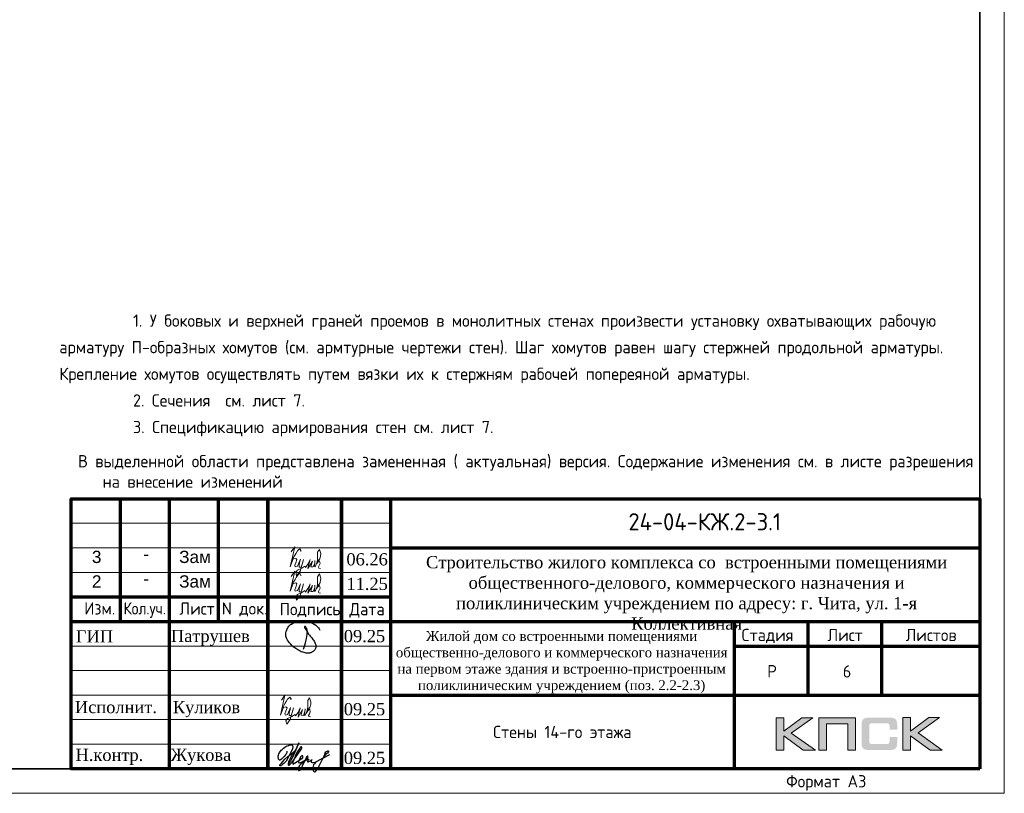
# Model space of a CAD drawing. Header units: millimetres. Extents: x 247266 to 730847, y -636031 to 10052.
# Tile 127 of 196: x 472267 to 492318, y -267502 to -251744. Entities that reach past the tile are written whole.
import ezdxf
from ezdxf.enums import TextEntityAlignment as Align

# ---------------------------------------------------------------- set-up
doc = ezdxf.new("R2010")
doc.units = ezdxf.units.MM
for name, color, linetype in [('PDF7_Text', 7, 'Continuous'), ('PDF8_Text', 7, 'Continuous'), ('Исправления', 1, 'Continuous'), ('РАЗМЕРЫ', 7, 'Continuous'), ('Рамка печать', 7, 'Continuous'), ('ТОЛСТЫЕ_ОСНОВНЫЕ', 7, 'Continuous')]:
    doc.layers.add(name, color=color, linetype=linetype)
for name, color, linetype, lineweight in [('Выноски', 7, 'Continuous', 20), ('размер', 7, 'Continuous', 25), ('Рамка', 7, 'Continuous', 70), ('Текст', 7, 'Continuous', 25), ('ТОНКИЕ', 7, 'Continuous', 9)]:
    doc.layers.add(name, color=color, linetype=linetype, lineweight=lineweight)
doc.styles.add('PDF Times New Roman', font='times.ttf')
doc.styles.get("Standard").update_dxf_attribs({"font": 'arial.ttf'})
doc.styles.add('style1', font='GOST_Common.ttf', dxfattribs={"height": 500})
doc.styles.add('ГОСТ', font='GOST_Common.ttf')

# ---------------------------------------------------------------- blocks, each defined once
blk = doc.blocks.new('11')
at = {"layer": 'Выноски'}
for p, q in [((47962, 66737), (47989, 66781)), ((47989, 66781), (48016, 66806)), ((48016, 66806), (48038, 66823)), ((48038, 66823), (48060, 66786)), ((48060, 66786), (48058, 66769)), ((47885, 66608), (47944, 66700)), ((47944, 66700), (47962, 66737))]:
    blk.add_line(p, q, dxfattribs=at)
blk.add_lwpolyline([(47863, 66761), (47937, 66865), (47843, 66458), (47885, 66564), (47905, 66616), (47954, 66628), (47979, 66606), (47957, 66539), (47937, 66487), (47947, 66458), (47991, 66470), (48051, 66611), (48041, 66569), (48023, 66505), (48023, 66448), (48065, 66448), (48090, 66529), (48110, 66608), (48043, 66369), (47972, 66275), (47954, 66344), (47991, 66389), (48078, 66431), (48142, 66470), (48154, 66441), (48204, 66512), (48246, 66606), (48209, 66455), (48204, 66418), (48295, 66574), (48265, 66463), (48265, 66455), (48312, 66453), (48342, 66529), (48347, 66584), (48337, 66465), (48349, 66453), (48401, 66569), (48443, 66616), (48461, 66678), (48466, 66727), (48436, 66811), (48399, 66754), (48399, 66618), (48389, 66549), (48374, 66507), (48416, 66564), (48441, 66576), (48451, 66524), (48433, 66482), (48419, 66453), (48424, 66428), (48458, 66421)], dxfattribs=at)
blk = doc.blocks.new('яяя')
at = {"lineweight": 30}
for points in [[(345424, 110432), (345425, 110410), (345424, 110397), (345417, 110379), (345406, 110350), (345390, 110319), (345357, 110275), (345310, 110221), (345265, 110176), (345198, 110110), (345161, 110077), (345133, 110066), (345116, 110066), (345102, 110075), (345090, 110091), (345082, 110115), (345074, 110146), (345066, 110182), (345064, 110206), (345067, 110234), (345077, 110278), (345095, 110320), (345114, 110361), (345134, 110395), (345159, 110428), (345195, 110469), (345228, 110506), (345284, 110560), (345331, 110595), (345379, 110625), (345435, 110648), (345486, 110670), (345532, 110686), (345573, 110696), (345605, 110698), (345621, 110695), (345635, 110687), (345648, 110671), (345656, 110649), (345659, 110625), (345659, 110583), (345656, 110553), (345647, 110523), (345635, 110489), (345387, 110033), (345349, 109985), (345311, 109948), (345247, 109889), (345209, 109858), (345192, 109844), (345180, 109837), (345157, 109833), (345150, 109835), (345140, 109842), (345135, 109856), (345138, 109881), (345148, 109892), (345183, 109930), (345267, 110024), (345343, 110105), (345455, 110213), (345617, 110343), (345775, 110456), (345811, 110526), (345838, 110607), (345890, 110740), (345902, 110771), (345698, 110295), (345672, 110226), (345626, 110132), (345572, 110032), (345518, 109953), (345481, 109918), (345497, 110001), (345567, 110147), (345655, 110301), (345760, 110442)], [(345481, 109918), (345476, 109896), (345475, 109874), (345485, 109861), (345506, 109866), (345539, 109891), (345632, 109983), (345968, 110450), (346022, 110527), (346029, 110560), (346027, 110579), (346026, 110590), (346010, 110605), (345993, 110609), (345975, 110601), (345962, 110584), (345954, 110562), (345857, 110421), (345783, 110292), (345741, 110183), (345701, 110079), (345665, 109985), (345660, 109952), (345666, 109929), (345669, 109915), (345682, 109910), (345702, 109914), (345735, 109941), (345846, 110007), (346065, 110160), (346075, 110193), (346070, 110217), (346066, 110236), (346052, 110241), (346030, 110241), (346007, 110228), (345978, 110203), (345960, 110164), (345892, 110010), (345895, 109986), (345904, 109966), (345925, 109964), (345969, 109968), (346045, 110000), (346218, 110114), (346261, 110154), (346280, 110184), (346282, 110210), (346278, 110225), (346263, 110229), (346241, 110222), (346220, 110198), (346162, 110049), (345989, 109904), (345932, 109849), (345906, 109805), (345891, 109739), (345890, 109690), (345899, 109652), (345924, 109647), (345956, 109655), (345980, 109674), (346058, 109838), (346158, 110046), (346261, 110098), (346314, 110120), (346292, 110079), (346269, 110036), (346261, 110008), (346267, 109998), (346293, 109998), (346363, 110039), (346445, 110095), (346421, 110068), (346414, 110040), (346407, 110011), (346416, 109990), (346466, 109972), (346509, 109977), (346574, 109984), (347172, 110293)], [(346586, 109971), (346543, 109917), (346509, 109873), (346489, 109825), (346475, 109767), (346472, 109710), (346478, 109675), (346485, 109641), (346501, 109621), (346517, 109602), (346542, 109589), (346568, 109592), (346605, 109620), (346680, 109731), (346736, 109842), (346865, 110115), (346962, 110290), (346969, 110318), (346979, 110360), (347013, 110403), (347056, 110434), (347091, 110450), (347109, 110450), (347121, 110434), (347115, 110405), (347072, 110355), (347012, 110307), (346924, 110222)]]:
    blk.add_lwpolyline(points, dxfattribs=at)
blk = doc.blocks.new('Патрушев')
at = {"color": 5, "lineweight": 25}
blk.add_lwpolyline([(58.5, -35.09), (59.7, -31.98), (60.22, -29.81), (60.47, -28.76), (60.76, -27.56), (61.06, -26.32), (61.37, -24.67), (61.64, -22.98), (61.77, -21.63), (61.83, -20.46), (61.74, -19.5), (61.5, -18.56), (61.27, -17.93), (60.96, -17.34), (60.63, -16.86), (60.45, -16.66), (60.39, -16.62), (60.25, -16.53), (60.03, -16.42), (59.74, -16.36), (59.56, -16.39), (59.41, -16.5), (59.32, -16.73), (59.32, -16.96), (59.41, -17.15), (61.8, -21.04), (63.12, -22.91), (63.7, -23.61), (64.53, -24.59), (65.48, -25.87), (66.43, -27.07), (66.87, -27.73), (67.42, -28.44), (67.68, -28.93), (68, -29.52), (68.38, -30.41), (68.65, -31), (68.82, -31.71), (68.89, -32.2), (68.93, -32.68), (68.9, -33.35), (68.81, -33.79), (68.57, -34.59), (68.27, -35.18), (67.92, -35.7), (67.56, -36.23), (66.92, -36.75), (66.44, -37.14), (65.93, -37.49), (65.34, -37.85), (64.79, -38.12), (64.12, -38.33), (63.56, -38.4), (62.54, -38.51), (61.58, -38.47), (60.89, -38.38), (60.1, -38.27), (59.25, -38.05), (58.41, -37.75), (57.66, -37.55), (56.61, -37.27), (55.88, -36.92), (54.92, -36.35), (53.85, -35.72), (53.05, -35.25), (52.17, -34.73), (51.27, -34.08), (50.13, -33.27), (49.09, -32.31), (47.96, -31.09), (47.07, -29.92), (46.05, -28.68), (45.23, -27.65), (44.74, -26.54), (44.28, -25.09), (44.05, -24.29), (43.98, -23.29), (43.94, -22.47), (43.99, -21.49), (44.18, -20.57), (44.46, -19.97), (44.74, -19.1), (45.02, -18.24), (45.49, -17.42), (45.85, -16.92), (46.39, -16.14), (46.99, -15.53), (47.83, -14.81), (48.65, -14.29), (49.43, -13.79), (50.53, -13.27), (51.57, -12.89), (52.65, -12.48), (54.17, -12.1), (55.44, -11.87), (56.95, -11.79), (58.35, -11.79), (59.63, -11.91), (61, -12.05), (62.71, -12.35), (64.46, -12.88), (66.16, -13.58), (67.55, -14.27), (68.88, -15.13), (70.02, -16.25), (71.14, -17.49), (71.67, -18.26), (72.28, -19.27)], dxfattribs=at)
blk = doc.blocks.new('штамп кж1.1')
at = {"layer": 'Рамка печать', "lineweight": 20}
h = blk.add_hatch(color=0, dxfattribs=at)
h.paths.add_polyline_path([(419458, -85094), (419234, -85094), (418867, -85370), (418867, -85094), (418712, -85094), (418712, -85757), (418867, -85757), (418867, -85466), (419264, -85757), (419512, -85757), (419019, -85406)])
h.paths.add_polyline_path([(419737, -85219), (420175, -85219), (420175, -85757), (420329, -85757), (420329, -85094), (420165, -85094), (419583, -85094), (419583, -85251), (419583, -85757), (419737, -85757)])
h.paths.add_polyline_path([(421451, -85091), (421295, -85091), (421295, -85754), (421451, -85754), (421451, -85462), (421847, -85754), (422095, -85754), (421602, -85403), (422041, -85091), (421818, -85091), (421451, -85367)])
blk.add_hatch(color=204, dxfattribs=at).paths.add_polyline_path([(421166, -85165), (421164, -85157), (421161, -85151), (421158, -85145), (421154, -85139), (421151, -85134), (421147, -85129), (421143, -85124), (421139, -85120), (421133, -85117), (421128, -85113), (421122, -85109), (421115, -85107), (421108, -85104), (421100, -85101), (421093, -85099), (421075, -85096), (421056, -85093), (421035, -85092), (421012, -85091), (420617, -85091), (420594, -85092), (420573, -85093), (420553, -85096), (420536, -85099), (420528, -85102), (420521, -85104), (420514, -85107), (420508, -85110), (420502, -85113), (420496, -85117), (420491, -85120), (420486, -85124), (420482, -85129), (420478, -85134), (420474, -85139), (420471, -85145), (420468, -85151), (420466, -85158), (420463, -85165), (420461, -85172), (420457, -85188), (420455, -85206), (420453, -85226), (420453, -85248), (420453, -85596), (420453, -85618), (420455, -85638), (420457, -85656), (420461, -85673), (420463, -85680), (420466, -85687), (420468, -85694), (420471, -85700), (420474, -85705), (420478, -85711), (420482, -85716), (420486, -85720), (420491, -85725), (420496, -85728), (420502, -85731), (420508, -85735), (420514, -85738), (420521, -85740), (420528, -85743), (420536, -85745), (420553, -85749), (420573, -85751), (420594, -85753), (420617, -85754), (421012, -85754), (421035, -85753), (421056, -85752), (421075, -85749), (421092, -85746), (421100, -85743), (421108, -85741), (421115, -85738), (421122, -85735), (421128, -85732), (421133, -85728), (421139, -85725), (421143, -85720), (421147, -85716), (421151, -85711), (421154, -85706), (421158, -85700), (421161, -85694), (421164, -85688), (421166, -85680), (421169, -85673), (421172, -85656), (421175, -85639), (421176, -85618), (421177, -85596), (421177, -85487), (421022, -85487), (421022, -85576), (421022, -85582), (421021, -85588), (421020, -85594), (421019, -85599), (421017, -85604), (421015, -85608), (421012, -85612), (421008, -85616), (421005, -85619), (421001, -85622), (420996, -85624), (420991, -85626), (420987, -85627), (420981, -85628), (420974, -85628), (420968, -85629), (420649, -85629), (420644, -85628), (420639, -85628), (420635, -85626), (420631, -85624), (420627, -85621), (420624, -85618), (420620, -85615), (420617, -85611), (420615, -85607), (420613, -85603), (420611, -85598), (420609, -85593), (420607, -85584), (420607, -85574), (420607, -85256), (420607, -85250), (420607, -85245), (420609, -85240), (420610, -85235), (420611, -85231), (420613, -85228), (420616, -85225), (420619, -85221), (420622, -85218), (420626, -85216), (420630, -85214), (420634, -85212), (420639, -85211), (420643, -85210), (420649, -85210), (420654, -85210), (420968, -85210), (420974, -85210), (420981, -85210), (420986, -85212), (420991, -85213), (420996, -85215), (421000, -85217), (421004, -85220), (421008, -85223), (421011, -85227), (421014, -85231), (421017, -85235), (421019, -85240), (421020, -85245), (421021, -85250), (421022, -85257), (421022, -85263), (421022, -85336), (421177, -85336), (421177, -85248), (421176, -85226), (421175, -85206), (421172, -85188), (421168, -85172)])
at = {"layer": 'Рамка', "color": 7}
for p, q in [((405358, -83134), (405358, -80634)), ((407358, -83134), (407358, -80634)), ((410858, -81634), (422858, -81634)), ((404358, -82634), (410858, -82634)), ((404358, -83134), (422858, -83134)), ((419358, -83134), (419358, -84634)), ((420858, -83134), (420858, -84634)), ((417858, -83634), (422858, -83634)), ((417858, -83634), (422858, -83634)), ((410858, -84634), (422858, -84634))]:
    blk.add_line(p, q, dxfattribs=at)
at = {"layer": 'Рамка'}
for p, q in [((406358, -86134), (406358, -80634)), ((408358, -86134), (408358, -80634)), ((408358, -80634), (408358, -86134)), ((409858, -80634), (409858, -86134)), ((409858, -86134), (409858, -80634)), ((410858, -80634), (410858, -86134)), ((417858, -83134), (417858, -86134))]:
    blk.add_line(p, q, dxfattribs=at)
at = {"layer": 'Рамка', "color": 7, "lineweight": 15}
for p, q in [((404358, -81134), (410858, -81134)), ((404358, -81634), (410858, -81634)), ((404358, -82134), (410858, -82134)), ((404358, -83634), (410858, -83634)), ((404358, -84134), (410858, -84134)), ((404358, -84634), (410858, -84634)), ((404358, -85134), (410858, -85134)), ((404358, -85634), (410858, -85634))]:
    blk.add_line(p, q, dxfattribs=at)
at = {"layer": 'Рамка'}
blk.add_lwpolyline([(422858, -86134), (404358, -86134), (404358, -80634), (422858, -80634)], close=True, dxfattribs=at)
at = {"layer": 'Рамка печать', "color": 0, "lineweight": 20}
for points in [[(418712, -85757), (418712, -85094), (418867, -85094), (418867, -85370), (419234, -85094), (419458, -85094), (419019, -85406), (419512, -85757), (419264, -85757), (418867, -85466), (418867, -85757), (418712, -85757)], [(419737, -85757), (419737, -85219), (420175, -85219), (420175, -85757), (420329, -85757), (420329, -85094), (420165, -85094), (419583, -85094), (419583, -85251), (419583, -85757), (419737, -85757)], [(421295, -85754), (421295, -85091), (421451, -85091), (421451, -85367), (421818, -85091), (422041, -85091), (421602, -85403), (422095, -85754), (421847, -85754), (421451, -85462), (421451, -85754), (421295, -85754)]]:
    blk.add_lwpolyline(points, close=True, dxfattribs=at)
at = {"color": 5, "xscale": 24.5, "yscale": 24.5, "zscale": 24.5}
blk.add_blockref('Патрушев', (407651, -82836), dxfattribs=at)
at = {"color": 2, "lineweight": 60, "xscale": 0.5, "yscale": 0.5, "zscale": 0.5}
blk.add_blockref('яяя', (236038, -140993), dxfattribs=at)
at = {"layer": 'Выноски', "color": 0}
blk.add_blockref('11', (360773, -151499), dxfattribs=at)
at = {"layer": 'PDF7_Text', "char_height": 248, "attachment_point": 7, "style": 'PDF Times New Roman'}
for s, insert in [('Патрушев', (406387, -83634)), ('09.25', (409908, -83561)), ('09.25', (409908, -85050)), ('Жукова', (406381, -86056)), ('09.25', (409908, -86042))]:
    blk.add_mtext(s, dxfattribs=dict(at, insert=insert))
at = {"layer": 'PDF7_Text', "insert": (406426, -85084), "char_height": 247.95, "attachment_point": 7, "style": 'PDF Times New Roman'}
blk.add_mtext_dynamic_manual_height_columns('{\\C256;Куликов}', width=2000, gutter_width=1250, heights=[0], dxfattribs=at)
at = {"layer": 'PDF8_Text', "char_height": 248, "attachment_point": 7, "style": 'PDF Times New Roman'}
for s, insert in [('ГИП', (404451, -83561)), ('Исполнит.', (404432, -85007)), ('Н.контр.', (404445, -86056))]:
    blk.add_mtext(s, dxfattribs=dict(at, insert=insert))
at = {"layer": 'Текст', "color": 7, "style": 'ГОСТ'}
blk.add_text('24-04-КЖ.2-3.1', height=350, dxfattribs=at).set_placement((417259, -81103), align=Align.MIDDLE_CENTER)
for s, p in [('Изм.', (404622, -82993)), ('Лист', (406561, -82996)), ('N док.', (407423, -82993)), ('Подпись', (408601, -83008)), ('Дата', (410023, -83008)), ('Стадия', (418009, -83534)), ('Лист', (419758, -83534)), ('Листов', (421350, -83534)), ('Р', (418530, -84272))]:
    blk.add_text(s, height=250, dxfattribs=at).set_placement(p)
at = {"layer": 'Текст', "color": 7, "style": 'ГОСТ', "width": 0.9}
blk.add_text('Кол.уч.', height=250, dxfattribs=at).set_placement((405423, -82992))
at = {"layer": 'Текст', "color": 7, "attachment_point": 1, "style": 'ГОСТ'}
for s, width, heights, insert, char_height in [('\\pxqc;{\\fTimes New Roman|b0|i0|c204|p18;\\C256;Строительство жилого комплекса со  встроенными помещениями общественного-делового, коммерческого назначения и поликлиническим учреждением по адресу: г. Чита, ул. 1-я Коллективная}', 11543.07, [0], (411117, -81801), 250), ('\\pxqc;{\\fTimes New Roman|b0|i0|c204|p18;\\C256;Жилой дом со встроенными помещениями общественно-делового и коммерческого назначения на первом этаже здания и встроенно-пристроенным поликлиническим учреждением (поз. 2.2-2.3)\\P}', 7000, [1500], (410844, -83331), 200)]:
    blk.add_mtext_dynamic_manual_height_columns(s, width=width, gutter_width=12.5, heights=heights, dxfattribs=dict(at, insert=insert, char_height=char_height))
blk = doc.blocks.new('*U3690')
at = {"layer": 'ТОЛСТЫЕ_ОСНОВНЫЕ', "lineweight": 35}
blk.add_lwpolyline([(20, 5), (415, 5), (415, 292), (20, 292)], close=True, dxfattribs=at)
at = {"layer": 'ТОНКИЕ'}
blk.add_lwpolyline([(0, 0), (420, 0), (420, 297), (0, 297)], close=True, dxfattribs=at)
at = {"layer": 'Текст', "style": 'style1'}
blk.add_text('Формат А3', height=2.5, dxfattribs=at).set_placement((375.57, 1.2))

msp = doc.modelspace()

# ---------------------------------------------------------------- block references
at = {"xscale": 100, "yscale": 100, "zscale": 100}
msp.add_blockref('*U3690', (450317.95, -267502.45, 3100), dxfattribs=at)
at = {"layer": 'Выноски'}
for p in [(429933.25, -329344.45, 3100), (429933.25, -329844.45, 3100)]:
    msp.add_blockref('11', p, dxfattribs=at)
at = {"layer": 'размер'}
msp.add_blockref('штамп кж1.1', (68959.63, -180868.23, 3100), dxfattribs=at)

# ---------------------------------------------------------------- texts
at = {"layer": 'PDF7_Text', "char_height": 247.953, "attachment_point": 7, "style": 'PDF Times New Roman'}
for s, insert in [('06.26', (478920.68, -262865.01, 3100)), ('11.25', (478920.68, -263365.01, 3100))]:
    msp.add_mtext(s, dxfattribs=dict(at, insert=insert))
at = {"layer": 'Выноски', "insert": (473074.15, -257207.1, 560), "char_height": 250, "attachment_point": 1, "style": 'ГОСТ'}
msp.add_mtext_dynamic_manual_height_columns('\\pxi6,sm1.3;\\P1. У боковых и верхней граней проемов в монолитных стенах произвести установку охватывающих рабочую арматуру П-образных хомутов (см. армтурные чертежи стен). Шаг хомутов равен шагу стержней продольной арматуры. Крепление хомутов осуществлять путем вязки их к стержням рабочей попереяной арматуры.\\P2. Сечения  см. лист 7.\\P3. Спецификацию армирования стен см. лист 7.', width=18219.6597, gutter_width=1250, heights=[0], dxfattribs=at)
at = {"layer": 'Исправления', "insert": (473455.41, -260612.56), "char_height": 250, "width": 18219.6597, "attachment_point": 1, "style": 'ГОСТ'}
msp.add_mtext('\\pxi-2,l2,sm1;В выделенной области представлена замененная ( актуальная) версия. Содержание изменения см. в листе разрешения на внесение изменений', dxfattribs=at)
at = {"layer": 'РАЗМЕРЫ', "char_height": 250, "width": 725.0085, "attachment_point": 1}
for s, insert in [('3', (473737.61, -262561.41, 3100)), ('-', (474785.14, -262503.02, 3100)), ('Зам', (475514.06, -262561.41, 3100)), ('2', (473737.61, -263061.41, 3100)), ('Зам', (475514.06, -263061.41, 3100)), ('-', (474785.14, -263003.02, 3100))]:
    msp.add_mtext(s, dxfattribs=dict(at, insert=insert))
at = {"layer": 'Текст', "char_height": 250, "attachment_point": 1, "style": 'ГОСТ'}
for s, insert in [('\\pxqcsm1.5000;\\P6', (485615.85, -264269.59)), ('\\pxsm1.5,qc;\\PСтены 14-го этажа', (479817.95, -265502.45, 3100))]:
    msp.add_mtext_dynamic_manual_height_columns(s, width=7000, gutter_width=12.5, heights=[1500], dxfattribs=dict(at, insert=insert))

doc.saveas('drawing.dxf')
